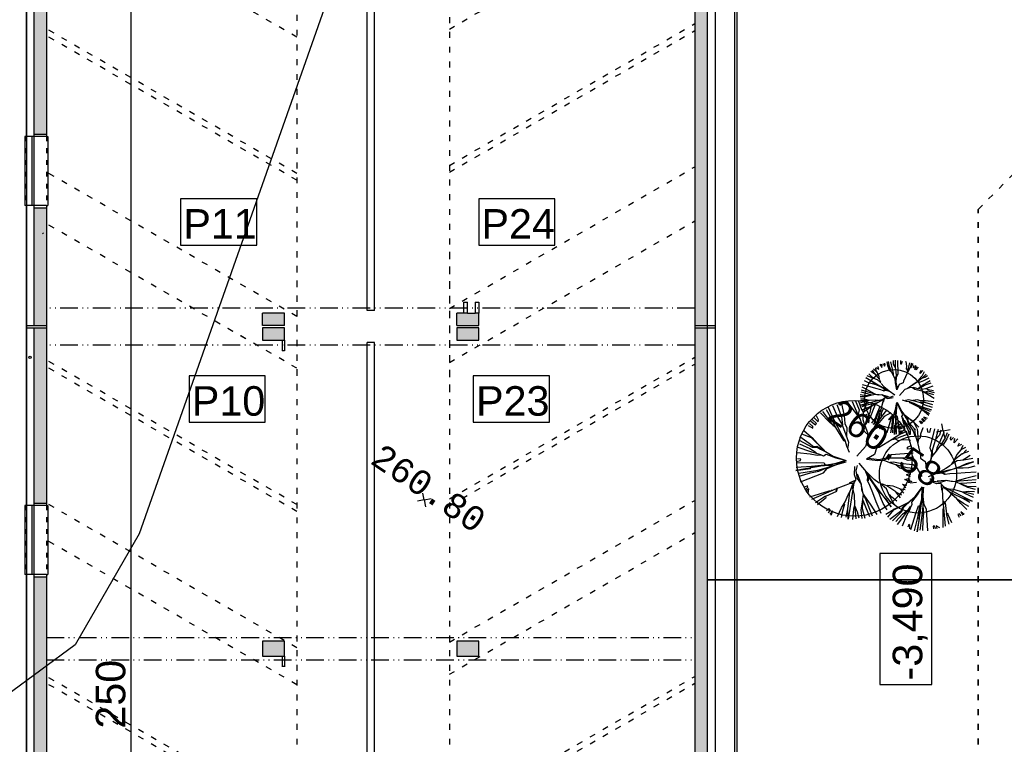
# Model space of a CAD drawing. Extents: x 4743276 to 9726129, y -4307434 to -1665362.
# Tile 77 of 121: x 4821349 to 4841362, y -1809586 to -1794856. Entities that reach past the tile are written whole.
import ezdxf
from ezdxf.enums import TextEntityAlignment as Align

# ---------------------------------------------------------------- set-up
doc = ezdxf.new("R2010")
doc.units = 0
doc.header["$MEASUREMENT"] = 0
doc.linetypes.add('ACAD_ISO03W100', pattern=[30, 12, -18])
doc.linetypes.add('ACAD_ISO12W100', pattern=[22, 12, -3, 0.5, -3, 0.5, -3])
doc.layers.get('0').update_dxf_attribs({"linetype": 'CONTINUOUS'})
doc.layers.get('Defpoints').update_dxf_attribs({"color": 61, "linetype": 'CONTINUOUS'})
for name, color, linetype in [('-_48_-', 76, 'CONTINUOUS'), ('body', 7, 'CONTINUOUS'), ('HATCH', 7, 'CONTINUOUS'), ('KÓTY', 4, 'CONTINUOUS'), ('MÚRY', 1, 'CONTINUOUS'), ('POZEMOK', 8, 'CONTINUOUS'), ('siete', 6, 'CONTINUOUS'), ('TENKÁ', 7, 'CONTINUOUS'), ('tzb', 55, 'CONTINUOUS'), ('Výšky', 64, 'CONTINUOUS'), ('ZARIADENIE1', 145, 'CONTINUOUS'), ('ZARIADOVACIE', 144, 'CONTINUOUS'), ('šrafy-múry', 8, 'CONTINUOUS')]:
    doc.layers.add(name, color=color, linetype=linetype)
doc.styles.add('ARIAL', font='arial.ttf')
doc.styles.add('MONOTXT', font='MONOTXT', dxfattribs={"height": 0.2})
doc.styles.add('Style-Arial', font='arial.ttf')
doc.dimstyles.new('STANDARD 200', dxfattribs={"dimtxt": 600, "dimasz": 700, "dimexe": 10, "dimexo": 200, "dimgap": 100, "dimtad": 1, "dimdsep": 46, "dimlunit": 6, "dimtxsty": 'Style-Arial', "dimblk": 'ARCHTICK', "dimblk1": 'OBLIQUE', "dimblk2": 'ARCHTICK', "dimcen": 2.5, "dimse1": 1, "dimse2": 1, "dimadec": 0, "dimazin": 0, "dimtfac": 1, "dimtmove": 1, "dimatfit": 3, "dimldrblk": 'OBLIQUE', "dimfxl": 1, "dimtolj": 1, "dimtzin": 0, "dimarcsym": 0})

# ---------------------------------------------------------------- blocks, each defined once
blk = doc.blocks.new('St6h')
at = {"linetype": 'Continuous'}
for p, q in [((-526, 834), (-430, 666)), ((-489, 871), (-405, 684)), ((-420, 902), (-334, 709)), ((-347, 921), (-267, 711)), ((-273, 954), (-221, 732)), ((-180, 975), (20, 710)), ((-83, 971), (38, 684)), ((-32, 994), (36, 827)), ((23, 977), (73, 836)), ((73, 836), (101, 787)), ((156, 969), (103, 768)), ((244, 926), (213, 783)), ((302, 918), (258, 803)), ((384, 886), (324, 730)), ((444, 859), (410, 783)), ((-730, 695), (-658, 625)), ((-653, 661), (-690, 727)), ((-623, 777), (-466, 622)), ((-586, 800), (-468, 642)), ((-405, 684), (-333, 539)), ((-334, 709), (-258, 586)), ((-267, 711), (-247, 577)), ((-221, 732), (-208, 595)), ((36, 827), (16, 749)), ((16, 749), (41, 693)), ((20, 710), (39, 698)), ((39, 698), (113, 472)), ((103, 768), (96, 662)), ((230, 729), (134, 577)), ((213, 783), (157, 662)), ((258, 803), (230, 729)), ((324, 730), (296, 643)), ((413, 715), (347, 618)), ((460, 716), (370, 615)), ((410, 783), (399, 716)), ((495, 821), (413, 715)), ((569, 778), (460, 716)), ((609, 749), (531, 666)), ((531, 666), (562, 673)), ((562, 673), (621, 706)), ((-828, 563), (-752, 515)), ((-753, 548), (-809, 598)), ((-785, 636), (-704, 577)), ((-687, 598), (-765, 666)), ((-752, 515), (-753, 548)), ((-704, 577), (-687, 598)), ((-658, 625), (-653, 661)), ((-468, 642), (-399, 550)), ((-466, 622), (-369, 529)), ((-430, 666), (-369, 529)), ((-369, 529), (-231, 311)), ((-333, 539), (-263, 413)), ((-258, 586), (-213, 469)), ((-208, 595), (-175, 521)), ((-175, 521), (-178, 390)), ((96, 662), (125, 566)), ((125, 566), (173, 444)), ((157, 662), (128, 561)), ((128, 561), (173, 444)), ((302, 536), (193, 338)), ((303, 564), (221, 398)), ((296, 643), (303, 564)), ((347, 618), (302, 536)), ((370, 615), (309, 567)), ((704, 628), (646, 561)), ((646, 561), (659, 532)), ((659, 532), (734, 593)), ((760, 564), (700, 530)), ((700, 530), (707, 500)), ((707, 500), (767, 519)), ((935, 500), (974, 389)), ((972, 510), (984, 401)), ((1017, 509), (1025, 378)), ((1114, 525), (1071, 416)), ((1120, 520), (1114, 525)), ((1199, 452), (1193, 512)), ((1242, 517), (1227, 444)), ((1309, 507), (1233, 185)), ((-969, 377), (-815, 261)), ((-942, 423), (-778, 360)), ((-906, 480), (-772, 363)), ((-778, 360), (-556, 139)), ((-772, 363), (-756, 356)), ((-764, 359), (-583, 154)), ((-263, 413), (-214, 319)), ((-213, 469), (-149, 280)), ((-178, 390), (-181, 368)), ((113, 472), (164, 420)), ((180, 338), (143, 206)), ((221, 398), (163, 283)), ((173, 444), (180, 338)), ((720, 410), (600, 329)), ((687, 347), (631, 336)), ((710, 358), (687, 347)), ((810, 498), (704, 416)), ((848, 413), (710, 358)), ((834, 461), (720, 410)), ((865, 383), (834, 462)), ((866, 476), (878, 417)), ((878, 417), (906, 415)), ((906, 415), (905, 470)), ((984, 401), (1019, 278)), ((1027, 356), (1022, 306)), ((1025, 378), (1027, 356)), ((1066, 355), (1032, 318)), ((1071, 416), (1066, 355)), ((1227, 444), (1199, 452)), ((1370, 498), (1328, 328)), ((1392, 401), (1328, 328)), ((1415, 486), (1392, 401)), ((1470, 442), (1394, 274)), ((1490, 356), (1415, 238)), ((1520, 337), (1463, 249)), ((1525, 437), (1490, 356)), ((1555, 418), (1520, 337)), ((1580, 344), (1592, 378)), ((1589, 312), (1580, 344)), ((1633, 360), (1589, 312)), ((1707, 335), (1643, 268)), ((1648, 323), (1662, 341)), ((-1021, 203), (-771, 117)), ((-983, 316), (-760, 197)), ((-975, 251), (-803, 172)), ((-815, 261), (-737, 208)), ((-803, 172), (-710, 117)), ((-760, 197), (-676, 194)), ((-737, 208), (-684, 211)), ((-684, 211), (-404, 43)), ((-676, 194), (-622, 164)), ((-231, 311), (-204, 296)), ((-214, 319), (-201, 305)), ((-204, 296), (-182, 217)), ((-182, 217), (-134, 110)), ((-149, 280), (-156, 188)), ((143, 206), (-3, 45)), ((326, 179), (293, 69)), ((374, 193), (326, 179)), ((594, 326), (374, 193)), ((647, 330), (591, 318)), ((699, 305), (647, 330)), ((766, 322), (699, 305)), ((900, 313), (766, 322)), ((850, 196), (913, 223)), ((852, 162), (850, 196)), ((936, 172), (852, 162)), ((897, 305), (900, 313)), ((1020, 273), (1071, 52)), ((1032, 318), (1026, 268)), ((1233, 185), (1265, 95)), ((1299, 237), (1271, 140)), ((1328, 328), (1299, 237)), ((1396, 208), (1338, 131)), ((1349, 187), (1341, 153)), ((1394, 274), (1349, 187)), ((1463, 249), (1396, 208)), ((1415, 238), (1401, 214)), ((1643, 268), (1648, 323)), ((1704, 214), (1736, 267)), ((1767, 243), (1704, 214)), ((1833, 189), (1754, 153)), ((1791, 223), (1764, 160)), ((-1017, 103), (-798, 85)), ((-798, 85), (-679, 63)), ((-771, 117), (-615, 72)), ((-710, 117), (-675, 85)), ((-679, 63), (-618, 64)), ((-622, 164), (-543, 124)), ((-618, 64), (-571, 50)), ((-571, 50), (-528, 76)), ((-543, 124), (-450, 70)), ((-528, 76), (-364, 13)), ((-404, 43), (-187, -30)), ((-364, 13), (-195, -27)), ((293, 69), (156, -6)), ((373, -18), (193, 3)), ((491, 7), (373, -18)), ((539, 8), (434, -32)), ((574, 65), (488, -1)), ((653, 12), (539, 8)), ((949, 97), (574, 65)), ((762, 12), (653, 12)), ((960, 26), (762, 12)), ((863, -31), (762, 12)), ((1071, 52), (1070, 8)), ((1070, 8), (1153, -49)), ((1259, 100), (1248, -6)), ((1250, -28), (1278, 74)), ((1338, 131), (1265, 40)), ((1271, 140), (1276, 41)), ((1341, 153), (1337, 136)), ((1778, 84), (1651, -18)), ((1686, 69), (1651, -12)), ((1754, 153), (1686, 69)), ((1884, 123), (1778, 84)), ((1853, 153), (1784, 79)), ((1836, 2), (1789, -20)), ((1957, 4), (1806, -23)), ((1913, 55), (1836, 2)), ((-185, -50), (-1039, -200)), ((-1039, -200), (-789, -163)), ((-1036, -69), (-690, -64)), ((-1036, -144), (-771, -128)), ((-1032, -47), (-959, -28)), ((-955, -6), (-1011, -3)), ((-959, -28), (-955, -6)), ((-789, -163), (-782, -133)), ((-782, -133), (-553, -112)), ((-771, -128), (-558, -101)), ((-690, -64), (-559, -67)), ((-668, -191), (-527, -155)), ((-652, -211), (-532, -158)), ((-559, -67), (-542, -107)), ((-558, -101), (-413, -90)), ((-553, -112), (-425, -109)), ((-532, -158), (-422, -115)), ((-527, -155), (-408, -116)), ((-508, -167), (-417, -126)), ((-417, -126), (-216, -43)), ((-413, -90), (-207, -32)), ((-408, -116), (-185, -50)), ((-44, -273), (-41, -129)), ((-19, -207), (7, -114)), ((158, -224), (31, -76)), ((156, -6), (350, -28)), ((350, -28), (470, -22)), ((552, -68), (429, -20)), ((656, -102), (552, -68)), ((577, -63), (558, -65)), ((617, -59), (577, -63)), ((727, -78), (617, -59)), ((724, -161), (656, -102)), ((695, -113), (665, -106)), ((849, -153), (695, -113)), ((839, -191), (724, -161)), ((935, -101), (727, -78)), ((949, -163), (849, -153)), ((963, -27), (863, -31)), ((998, -137), (935, -96)), ((939, -99), (935, -96)), ((998, -137), (1093, -303)), ((1153, -49), (1179, -184)), ((1179, -184), (1250, -28)), ((1248, -6), (1181, -151)), ((1502, -166), (1361, -242)), ((1449, -232), (1969, -55)), ((1579, -113), (1502, -166)), ((1700, -161), (1587, -190)), ((1692, -35), (1589, -102)), ((1651, -18), (1603, -78)), ((1846, -85), (1689, -162)), ((1806, -23), (1692, -35)), ((1793, -157), (1700, -161)), ((1886, -152), (1793, -157)), ((1969, -55), (1846, -85)), ((1993, -124), (1886, -152)), ((-990, -246), (-668, -191)), ((-981, -297), (-789, -238)), ((-960, -390), (-572, -237)), ((-789, -238), (-652, -211)), ((-572, -237), (-508, -167)), ((-17, -349), (-44, -273)), ((3, -334), (-19, -207)), ((64, -409), (6, -264)), ((183, -308), (144, -223)), ((289, -349), (158, -224)), ((294, -435), (163, -235)), ((163, -235), (191, -297)), ((174, -366), (183, -308)), ((191, -297), (185, -375)), ((199, -314), (573, -815)), ((293, -449), (199, -314)), ((836, -275), (867, -254)), ((904, -306), (836, -275)), ((939, -201), (839, -191)), ((867, -254), (909, -255)), ((1361, -242), (1203, -308)), ((1439, -244), (1357, -253)), ((1576, -186), (1372, -240)), ((1372, -240), (1432, -234)), ((1432, -234), (1495, -260)), ((1485, -267), (1439, -244)), ((1587, -190), (1449, -232)), ((1567, -258), (1485, -267)), ((1687, -251), (1567, -258)), ((1829, -241), (1687, -251)), ((2015, -227), (1829, -241)), ((2016, -287), (1834, -334)), ((-841, -459), (-892, -482)), ((-874, -522), (-836, -484)), ((-836, -484), (-841, -459)), ((-341, -494), (-363, -552)), ((-350, -505), (-112, -412)), ((-59, -409), (-152, -1024)), ((-128, -406), (-43, -368)), ((-126, -562), (-59, -409)), ((-124, -568), (-83, -461)), ((-112, -412), (-64, -412)), ((-48, -616), (-86, -455)), ((-83, -461), (-17, -349)), ((74, -431), (3, -334)), ((82, -496), (64, -409)), ((81, -524), (74, -431)), ((103, -603), (82, -496)), ((213, -451), (174, -366)), ((263, -579), (213, -451)), ((373, -413), (289, -349)), ((364, -561), (293, -449)), ((497, -508), (389, -420)), ((502, -458), (420, -427)), ((656, -559), (502, -458)), ((607, -465), (508, -455)), ((723, -509), (607, -465)), ((824, -492), (770, -433)), ((770, -433), (839, -450)), ((807, -349), (869, -335)), ((903, -395), (807, -349)), ((900, -406), (865, -405)), ((869, -335), (894, -344)), ((931, -392), (879, -371)), ((900, -406), (1003, -395)), ((985, -639), (1106, -478)), ((1123, -482), (1016, -1237)), ((1021, -614), (1101, -484)), ((1095, -683), (1102, -495)), ((1117, -686), (1123, -482)), ((1300, -386), (1228, -338)), ((1348, -425), (1228, -382)), ((1411, -401), (1300, -386)), ((1419, -422), (1348, -425)), ((1491, -371), (1354, -380)), ((1513, -368), (1411, -401)), ((1494, -508), (1419, -422)), ((1436, -531), (1428, -449)), ((1446, -519), (1458, -479)), ((1458, -473), (1947, -719)), ((1567, -572), (1458, -473)), ((1569, -379), (1491, -371)), ((1592, -387), (1513, -368)), ((1664, -391), (1569, -379)), ((1669, -390), (1592, -387)), ((1695, -377), (1663, -386)), ((1734, -378), (1664, -391)), ((1767, -435), (1669, -390)), ((1834, -334), (1695, -377)), ((2018, -359), (1734, -378)), ((1859, -414), (1749, -420)), ((1865, -468), (1767, -429)), ((1872, -490), (1767, -435)), ((2012, -403), (1859, -414)), ((2014, -474), (1865, -468)), ((2002, -520), (1872, -490)), ((-818, -510), (-864, -544)), ((-830, -590), (-818, -510)), ((-804, -647), (-477, -542)), ((-767, -685), (-441, -546)), ((-708, -741), (-539, -631)), ((-671, -778), (-543, -667)), ((-543, -667), (-526, -659)), ((-531, -634), (-343, -550)), ((-526, -659), (-531, -634)), ((-477, -542), (-423, -538)), ((-423, -538), (-443, -540)), ((-441, -546), (-350, -505)), ((-343, -550), (-336, -506)), ((-201, -732), (-151, -614)), ((-161, -850), (-129, -618)), ((-151, -614), (-124, -568)), ((-129, -618), (-126, -562)), ((-41, -783), (-48, -616)), ((106, -608), (81, -524)), ((92, -730), (106, -608)), ((142, -674), (103, -603)), ((129, -632), (109, -600)), ((224, -767), (129, -632)), ((323, -729), (263, -579)), ((497, -692), (359, -549)), ((401, -660), (364, -561)), ((439, -759), (401, -660)), ((550, -627), (497, -508)), ((588, -651), (549, -608)), ((633, -781), (550, -627)), ((672, -716), (588, -651)), ((757, -617), (653, -568)), ((736, -660), (656, -559)), ((789, -582), (723, -509)), ((811, -525), (733, -518)), ((769, -828), (985, -639)), ((924, -734), (1021, -614)), ((1124, -696), (1109, -505)), ((1459, -743), (1446, -519)), ((1634, -521), (1489, -509)), ((1573, -571), (1494, -508)), ((1613, -589), (1567, -572)), ((1604, -607), (1573, -571)), ((1689, -680), (1604, -607)), ((1799, -679), (1613, -589)), ((1775, -561), (1634, -521)), ((1834, -593), (1775, -561)), ((1890, -554), (1787, -565)), ((1978, -605), (1815, -567)), ((1973, -655), (1834, -593)), ((1985, -560), (1890, -554)), ((-336, -977), (-266, -829)), ((-266, -829), (-201, -732)), ((-243, -880), (-207, -762)), ((-152, -1024), (-157, -828)), ((-56, -857), (-41, -783)), ((7, -905), (-42, -797)), ((-18, -1018), (-35, -828)), ((69, -863), (92, -730)), ((90, -847), (98, -728)), ((146, -822), (101, -705)), ((262, -974), (142, -674)), ((212, -983), (146, -822)), ((339, -947), (224, -767)), ((404, -925), (323, -729)), ((507, -865), (439, -759)), ((573, -815), (497, -692)), ((619, -866), (864, -741)), ((623, -855), (844, -760)), ((757, -873), (769, -828)), ((759, -895), (785, -826)), ((785, -826), (825, -789)), ((823, -927), (904, -808)), ((825, -789), (880, -734)), ((880, -734), (950, -671)), ((894, -864), (910, -813)), ((910, -813), (934, -777)), ((934, -777), (924, -734)), ((998, -908), (1036, -800)), ((1029, -993), (1064, -807)), ((1030, -1004), (1075, -806)), ((1036, -800), (1074, -796)), ((1064, -807), (1095, -683)), ((1075, -806), (1107, -698)), ((1109, -924), (1118, -796)), ((1118, -801), (1113, -698)), ((1118, -796), (1117, -686)), ((1131, -916), (1118, -801)), ((1133, -783), (1124, -696)), ((1174, -856), (1133, -783)), ((1452, -733), (1495, -767)), ((1455, -859), (1467, -814)), ((1468, -830), (1459, -743)), ((1498, -750), (1463, -732)), ((1467, -814), (1463, -831)), ((1496, -1141), (1468, -830)), ((1518, -930), (1498, -750)), ((1753, -761), (1689, -680)), ((1802, -756), (1713, -694)), ((1857, -860), (1753, -761)), ((1947, -719), (1782, -670)), ((1910, -739), (1799, -679)), ((1890, -807), (1802, -756)), ((-478, -842), (-522, -882)), ((-487, -914), (-460, -868)), ((-460, -868), (-478, -842)), ((-413, -881), (-463, -938)), ((-441, -955), (-413, -881)), ((-268, -993), (-243, -880)), ((-187, -991), (-161, -850)), ((-74, -1029), (-56, -857)), ((33, -1009), (7, -905)), ((83, -1014), (69, -863)), ((136, -1011), (90, -847)), ((484, -941), (618, -861)), ((521, -987), (619, -866)), ((553, -1022), (691, -924)), ((600, -1050), (759, -895)), ((618, -861), (628, -849)), ((656, -1061), (770, -938)), ((684, -1112), (823, -927)), ((691, -924), (757, -873)), ((769, -1136), (843, -958)), ((770, -938), (840, -876)), ((840, -876), (876, -855)), ((843, -958), (894, -864)), ((908, -1199), (998, -908)), ((970, -1219), (1029, -993)), ((1068, -1209), (1109, -924)), ((1116, -1039), (1131, -916)), ((1197, -1223), (1174, -856)), ((1454, -1162), (1455, -859)), ((1559, -1107), (1513, -936)), ((1540, -933), (1518, -930)), ((1542, -949), (1540, -933)), ((1601, -1086), (1542, -949)), ((1733, -934), (1706, -942)), ((1706, -942), (1728, -990)), ((1764, -969), (1733, -934)), ((1757, -899), (1790, -955)), ((1811, -942), (1757, -899)), ((876, -1114), (859, -1160)), ((894, -1123), (876, -1114)), ((890, -1190), (894, -1123)), ((1016, -1237), (1053, -1018)), ((1053, -1018), (1030, -1004)), ((1113, -1215), (1116, -1039)), ((1287, -1142), (1292, -1190)), ((1309, -1145), (1287, -1142)), ((1330, -1186), (1309, -1145)), ((1400, -1168), (1336, -1136)), ((1336, -1136), (1352, -1184))]:
    blk.add_line(p, q, dxfattribs=at)
blk = doc.blocks.new('St6d')
at = {"linetype": 'Continuous'}
for p, q in [((-729, 1019), (-711, 923)), ((-690, 1039), (-611, 981)), ((-611, 981), (-641, 1064)), ((-580, 1150), (-510, 1038)), ((-501, 1117), (-516, 1146)), ((-510, 1038), (-501, 1117)), ((-469, 1164), (-422, 1083)), ((-422, 1083), (-400, 1125)), ((-400, 1125), (-408, 1176)), ((-345, 1221), (-319, 1099)), ((-319, 1099), (-266, 959)), ((-298, 1239), (-272, 1116)), ((-272, 1116), (-202, 929)), ((-219, 1230), (-163, 974)), ((-131, 1275), (-123, 1149)), ((-123, 1149), (-55, 1029)), ((-65, 1277), (-55, 1029)), ((-55, 1029), (-42, 894)), ((24, 1273), (35, 803)), ((120, 1266), (118, 1161)), ((118, 1161), (160, 1163)), ((160, 1163), (187, 1245)), ((290, 1236), (300, 1241)), ((300, 1241), (328, 1076)), ((328, 1076), (316, 990)), ((444, 1030), (359, 870)), ((380, 1010), (371, 981)), ((431, 1190), (380, 1010)), ((492, 1178), (444, 1030)), ((542, 1154), (454, 1011)), ((557, 1026), (574, 1103)), ((597, 1022), (557, 1026)), ((631, 1101), (597, 1022)), ((605, 970), (670, 1072)), ((717, 1040), (641, 958)), ((-387, 286), (-1059, 684)), ((-1059, 684), (-896, 607)), ((-1025, 763), (-823, 681)), ((-949, 820), (-857, 725)), ((-888, 907), (-752, 822)), ((-857, 725), (-798, 682)), ((-837, 940), (-762, 817)), ((-823, 681), (-667, 631)), ((-798, 984), (-699, 911)), ((-752, 822), (-606, 644)), ((-699, 911), (-629, 774)), ((-629, 774), (-603, 651)), ((-266, 959), (-184, 883)), ((-202, 929), (-190, 893)), ((-184, 883), (-127, 758)), ((-163, 974), (-125, 839)), ((-127, 758), (-52, 611)), ((-125, 839), (-125, 790)), ((-125, 790), (-125, 766)), ((-31, 751), (-67, 616)), ((-42, 894), (-31, 751)), ((-26, 692), (-42, 542)), ((35, 803), (-35, 687)), ((357, 863), (221, 571)), ((316, 990), (354, 929)), ((354, 929), (347, 858)), ((371, 981), (364, 910)), ((641, 958), (605, 970)), ((859, 748), (745, 622)), ((865, 689), (752, 595)), ((880, 938), (788, 829)), ((788, 829), (792, 868)), ((792, 868), (826, 947)), ((922, 891), (859, 748)), ((985, 806), (865, 689)), ((948, 695), (867, 672)), ((1081, 676), (895, 581)), ((1039, 747), (948, 695)), ((-1192, 376), (-952, 257)), ((-1173, 460), (-919, 386)), ((-1112, 595), (-971, 525)), ((-971, 525), (-843, 492)), ((-919, 386), (-724, 331)), ((-896, 607), (-700, 454)), ((-843, 492), (-715, 458)), ((-715, 458), (-567, 386)), ((-667, 631), (-543, 509)), ((-606, 644), (-556, 546)), ((-567, 386), (-387, 286)), ((-550, 388), (-283, 252)), ((-533, 489), (-442, 394)), ((-442, 394), (-268, 248)), ((-51, 513), (-60, 663)), ((2, 274), (-51, 513)), ((-42, 542), (9, 321)), ((77, 454), (2, 274)), ((210, 510), (77, 454)), ((221, 571), (210, 510)), ((427, 349), (268, 286)), ((496, 409), (361, 321)), ((657, 528), (424, 366)), ((560, 355), (427, 349)), ((691, 533), (496, 409)), ((602, 284), (531, 340)), ((710, 314), (560, 355)), ((718, 312), (560, 355)), ((752, 595), (657, 528)), ((790, 534), (691, 533)), ((745, 622), (694, 540)), ((833, 364), (710, 314)), ((906, 463), (730, 324)), ((895, 581), (790, 534)), ((975, 449), (833, 364)), ((994, 508), (906, 463)), ((1214, 404), (971, 311)), ((1149, 507), (975, 449)), ((1131, 578), (994, 508)), ((-1244, 115), (-1034, 80)), ((-1241, 48), (-1052, 53)), ((-1220, 213), (-1010, 154)), ((-1216, 277), (-826, 167)), ((-1052, 53), (-889, 98)), ((-1034, 80), (-887, 105)), ((-1010, 154), (-860, 113)), ((-952, 257), (-772, 158)), ((-889, 98), (-740, 131)), ((-826, 167), (-732, 129)), ((-772, 158), (-730, 136)), ((-740, 131), (-631, 112)), ((-732, 129), (-597, 117)), ((-724, 331), (-559, 285)), ((-631, 112), (-516, 116)), ((-597, 117), (-486, 106)), ((-559, 285), (-448, 249)), ((-531, -84), (-402, 13)), ((-516, 116), (-385, 40)), ((-486, 106), (-299, 53)), ((-364, 279), (-460, 261)), ((-448, 249), (-377, 266)), ((-402, 13), (-303, -11)), ((-385, 40), (-225, 29)), ((-377, 266), (-266, 231)), ((-283, 252), (-364, 279)), ((-303, -11), (-124, 13)), ((-268, 248), (-68, 109)), ((-225, 29), (-112, 74)), ((268, 286), (87, 83)), ((893, 222), (602, 284)), ((841, 288), (718, 312)), ((971, 311), (841, 288)), ((1248, 107), (876, 219)), ((960, 201), (886, 224)), ((910, 200), (893, 222)), ((1266, -14), (910, 200)), ((1053, 236), (960, 201)), ((1060, 283), (996, 312)), ((1270, 174), (1053, 236)), ((1242, 239), (1060, 283)), ((-1239, -148), (-1028, -102)), ((-1232, -77), (-994, -73)), ((-1228, -13), (-1095, -32)), ((-470, -47), (-1221, -244)), ((-1221, -244), (-978, -225)), ((-1177, -283), (-1005, -233)), ((-1095, -32), (-955, -78)), ((-1031, -339), (-889, -278)), ((-1028, -102), (-937, -75)), ((-1005, -233), (-720, -162)), ((-965, -360), (-852, -266)), ((-937, -75), (-728, -61)), ((-852, -266), (-713, -188)), ((-728, -61), (-524, -87)), ((-720, -162), (-651, -151)), ((-713, -188), (-659, -149)), ((-659, -149), (-531, -84)), ((-651, -151), (-470, -47)), ((-551, -421), (-467, -113)), ((-467, -113), (-473, -54)), ((-457, -133), (-421, -21)), ((-7, -156), (-80, -1237)), ((-71, -454), (6, -193)), ((-59, -442), (-7, -156)), ((-27, -444), (18, -181)), ((138, -416), (18, -156)), ((96, -369), (23, -166)), ((325, -117), (184, -71)), ((398, -67), (285, -87)), ((426, -133), (325, -117)), ((642, -122), (398, -67)), ((448, -165), (426, -133)), ((455, -143), (436, -128)), ((737, -308), (448, -165)), ((579, -191), (455, -143)), ((539, -88), (512, -96)), ((701, -67), (539, -88)), ((744, -261), (579, -191)), ((793, -162), (642, -122)), ((797, -98), (701, -67)), ((866, -415), (737, -308)), ((915, -366), (737, -308)), ((934, -331), (744, -261)), ((950, -156), (780, -150)), ((956, -240), (793, -162)), ((969, -97), (797, -98)), ((1178, -410), (934, -331)), ((1221, -228), (950, -156)), ((1207, -322), (956, -240)), ((1252, -132), (969, -97)), ((-1169, -384), (-1031, -339)), ((-1138, -467), (-965, -360)), ((-1098, -595), (-1010, -550)), ((-1010, -550), (-1073, -619)), ((-1041, -646), (-987, -606)), ((-953, -626), (-997, -685)), ((-987, -606), (-953, -626)), ((-726, -683), (-719, -661)), ((-719, -963), (-589, -539)), ((-719, -661), (-687, -663)), ((-687, -663), (-607, -419)), ((-667, -1005), (-579, -584)), ((-607, -419), (-554, -404)), ((-539, -409), (-607, -444)), ((-589, -539), (-551, -421)), ((-579, -584), (-582, -517)), ((-582, -517), (-582, -542)), ((-326, -1165), (-188, -662)), ((-188, -662), (-110, -573)), ((-145, -757), (-95, -602)), ((-118, -774), (-92, -595)), ((-110, -573), (-71, -454)), ((-95, -602), (-56, -459)), ((-92, -595), (-59, -442)), ((-35, -621), (-49, -462)), ((-31, -909), (-35, -621)), ((21, -624), (-31, -606)), ((-21, -626), (-27, -444)), ((-26, -894), (-21, -626)), ((42, -786), (21, -624)), ((196, -566), (96, -369)), ((384, -741), (138, -416)), ((169, -622), (196, -566)), ((192, -678), (169, -622)), ((257, -577), (177, -470)), ((317, -670), (257, -577)), ((581, -838), (277, -592)), ((579, -821), (299, -624)), ((890, -415), (767, -342)), ((1079, -591), (866, -415)), ((1103, -541), (890, -415)), ((895, -654), (939, -643)), ((991, -734), (895, -654)), ((1137, -462), (915, -366)), ((939, -643), (1025, -680)), ((-848, -856), (-726, -683)), ((-796, -898), (-682, -673)), ((-208, -1179), (-161, -932)), ((-161, -932), (-145, -757)), ((-144, -1183), (-118, -774)), ((-80, -1237), (-68, -922)), ((-68, -922), (-31, -909)), ((-11, -1226), (-26, -894)), ((82, -1216), (42, -786)), ((199, -755), (192, -678)), ((242, -900), (199, -755)), ((279, -862), (201, -674)), ((271, -786), (226, -747)), ((294, -1170), (242, -900)), ((351, -894), (271, -786)), ((419, -1161), (279, -862)), ((362, -734), (317, -670)), ((473, -1097), (351, -894)), ((377, -837), (362, -734)), ((554, -1099), (377, -837)), ((387, -808), (384, -741)), ((464, -898), (387, -808)), ((627, -1074), (464, -898)), ((584, -831), (574, -811)), ((681, -1034), (581, -838)), ((747, -982), (584, -831)), ((770, -785), (812, -782)), ((840, -873), (770, -785)), ((812, -782), (881, -846)), ((841, -718), (866, -693)), ((925, -811), (841, -718)), ((866, -693), (960, -781)), ((-593, -1029), (-495, -1004)), ((-495, -1004), (-531, -1065)), ((-502, -1075), (-460, -1023)), ((-460, -1023), (-428, -1025)), ((-428, -1025), (-450, -1092)), ((109, -1208), (123, -1114)), ((123, -1114), (150, -1107)), ((150, -1107), (161, -1176))]:
    blk.add_line(p, q, dxfattribs=at)
blk = doc.blocks.new('_ArchTick')
at = {"color": 0, "linetype": 'ByBlock', "const_width": 0.15}
blk.add_lwpolyline([(-0.5, -0.5), (0.5, 0.5)], dxfattribs=at)
blk = doc.blocks.new('*D41311')
at = {"layer": 'Defpoints', "color": 0}
for p in [(4822144, -1774681), (4822144, -1833931), (4823610, -1833931)]:
    blk.add_point(p, dxfattribs=at)
at = {"layer": 'ZARIADOVACIE', "color": 0, "lineweight": -2}
blk.add_line((4823610, -1774681), (4823610, -1833931), dxfattribs=at)
at = {"layer": 'ZARIADOVACIE', "color": 0, "linetype": 'ByBlock', "lineweight": -2, "xscale": 700, "yscale": 700, "zscale": 700}
for p, rotation in [((4823610, -1774681), 90), ((4823610, -1833931), 270)]:
    blk.add_blockref('_ArchTick', p, dxfattribs=dict(at, rotation=rotation))
at = {"layer": 'ZARIADOVACIE', "color": 0, "insert": (4823200, -1809410), "char_height": 600, "attachment_point": 5, "rotation": 90, "style": 'Style-Arial'}
blk.add_mtext('\\A1;59ﾠ250', dxfattribs=at)
blk = doc.blocks.new('_OBLIQUE')
at = {"color": 0, "linetype": 'ByBlock'}
blk.add_line((-0.5, -0.5), (0.5, 0.5), dxfattribs=at)
blk = doc.blocks.new('*D41314')
at = {"layer": 'Defpoints', "color": 0}
for p in [(4835324, -1805801), (4868314, -1805801), (4835324, -1811458)]:
    blk.add_point(p, dxfattribs=at)
at = {"layer": 'ZARIADOVACIE', "color": 0, "lineweight": -2}
blk.add_line((4868314, -1811458), (4835324, -1811458), dxfattribs=at)
at = {"layer": 'ZARIADOVACIE', "color": 0, "linetype": 'ByBlock', "lineweight": -2, "xscale": 700, "yscale": 700, "zscale": 700, "rotation": 180}
blk.add_blockref('_ArchTick', (4835324, -1811458), dxfattribs=at)
at = {"layer": 'ZARIADOVACIE', "color": 0, "linetype": 'ByBlock', "lineweight": -2, "xscale": 700, "yscale": 700, "zscale": 700}
blk.add_blockref('_ArchTick', (4868314, -1811458), dxfattribs=at)
at = {"layer": 'ZARIADOVACIE', "color": 0, "insert": (4851819, -1811052), "char_height": 600, "attachment_point": 5, "style": 'Style-Arial'}
blk.add_mtext('\\A1;32ﾠ990', dxfattribs=at)
blk = doc.blocks.new('po')
at = {"layer": 'HATCH'}
h = blk.add_hatch(color=256, dxfattribs=at)
h.dxf.hatch_style = 1
h.paths.add_polyline_path([(4824470, -1535776), (4824470, -1535771), (4824515, -1535771), (4824515, -1535726), (4824520, -1535726), (4824520, -1535776)])
h = blk.add_hatch(color=256, dxfattribs=at)
h.dxf.hatch_style = 1
h.paths.add_polyline_path([(4824470, -1542196), (4824470, -1542191), (4824515, -1542191), (4824515, -1542146), (4824520, -1542146), (4824520, -1542196)])
at = {"layer": 'šrafy-múry'}
h = blk.add_hatch(color=256, dxfattribs=at)
h.dxf.hatch_style = 1
h.paths.add_polyline_path([(4819430, -1525366), (4819430, -1531366), (4819680, -1531366), (4819680, -1525366)])
h = blk.add_hatch(color=256, dxfattribs=at)
h.dxf.hatch_style = 1
h.paths.add_polyline_path([(4833110, -1527386), (4832860, -1527386), (4832860, -1530986), (4833110, -1530986)])
h = blk.add_hatch(color=256, dxfattribs=at)
h.dxf.hatch_style = 1
h.paths.add_polyline_path([(4833110, -1532386), (4833110, -1530986), (4832860, -1530986), (4832860, -1532386)])
h = blk.add_hatch(color=256, dxfattribs=at)
h.dxf.hatch_style = 1
h.paths.add_polyline_path([(4833110, -1535256), (4833110, -1532386), (4832860, -1532386), (4832860, -1535256)])
h = blk.add_hatch(color=256, dxfattribs=at)
h.dxf.hatch_style = 1
h.paths.add_polyline_path([(4819430, -1535256), (4819680, -1535256), (4819680, -1532866), (4819430, -1532866)])
h = blk.add_hatch(color=256, dxfattribs=at)
h.dxf.hatch_style = 1
h.paths.add_polyline_path([(4824070, -1535006), (4824070, -1535256), (4824520, -1535256), (4824520, -1535006)])
h = blk.add_hatch(color=256, dxfattribs=at)
h.dxf.hatch_style = 1
h.paths.add_polyline_path([(4828100, -1535006), (4828020, -1535006), (4828020, -1535256), (4828470, -1535256), (4828470, -1535006), (4828320, -1535006), (4828240, -1535006)])
h = blk.add_hatch(color=256, dxfattribs=at)
h.dxf.hatch_style = 1
h.paths.add_polyline_path([(4819430, -1535306), (4819430, -1538866), (4819680, -1538866), (4819680, -1535306)])
h = blk.add_hatch(color=256, dxfattribs=at)
h.dxf.hatch_style = 1
h.paths.add_polyline_path([(4824070, -1535556), (4824150, -1535556), (4824440, -1535556), (4824520, -1535556), (4824520, -1535306), (4824070, -1535306)])
h = blk.add_hatch(color=256, dxfattribs=at)
h.dxf.hatch_style = 1
h.paths.add_polyline_path([(4828020, -1535556), (4828100, -1535556), (4828390, -1535556), (4828470, -1535556), (4828470, -1535306), (4828020, -1535306)])
h = blk.add_hatch(color=256, dxfattribs=at)
h.dxf.hatch_style = 1
h.paths.add_polyline_path([(4833110, -1535306), (4832860, -1535306), (4832860, -1535986), (4833110, -1535986)])
h = blk.add_hatch(color=256, dxfattribs=at)
h.dxf.hatch_style = 1
h.paths.add_polyline_path([(4833110, -1535986), (4832860, -1535986), (4832860, -1537386), (4833110, -1537386)])
h = blk.add_hatch(color=256, dxfattribs=at)
h.dxf.hatch_style = 1
h.paths.add_polyline_path([(4833110, -1537386), (4832860, -1537386), (4832860, -1539986), (4833110, -1539986)])
h = blk.add_hatch(color=256, dxfattribs=at)
h.dxf.hatch_style = 1
h.paths.add_polyline_path([(4833110, -1541386), (4833110, -1539986), (4832860, -1539986), (4832860, -1541386), (4833110, -1541386)])
h = blk.add_hatch(color=256, dxfattribs=at)
h.dxf.hatch_style = 1
h.paths.add_polyline_path([(4819430, -1540366), (4819430, -1546366), (4819680, -1546366), (4819680, -1540366)])
h = blk.add_hatch(color=256, dxfattribs=at)
h.dxf.hatch_style = 1
h.paths.add_polyline_path([(4833110, -1541386), (4832860, -1541386), (4832860, -1544486), (4833110, -1544486)])
h = blk.add_hatch(color=256, dxfattribs=at)
h.dxf.hatch_style = 1
h.paths.add_polyline_path([(4824440, -1541976), (4824520, -1541976), (4824520, -1541676), (4824070, -1541676), (4824070, -1541976), (4824150, -1541976)])
h = blk.add_hatch(color=256, dxfattribs=at)
h.dxf.hatch_style = 1
h.paths.add_polyline_path([(4828020, -1541676), (4828020, -1541976), (4828470, -1541976), (4828470, -1541676)])
at = {"layer": 'MÚRY', "color": 7}
for p, q in [((4833270, -1522706), (4833270, -1535306)), ((4832860, -1523721), (4832860, -1535306)), ((4819270, -1525316), (4819270, -1531416)), ((4819680, -1525316), (4819680, -1531416)), ((4819680, -1531416), (4819270, -1531416)), ((4819270, -1532816), (4819270, -1535306)), ((4819680, -1532816), (4819270, -1532816)), ((4819680, -1532816), (4819680, -1535306)), ((4828160, -1535006), (4828160, -1534786)), ((4828160, -1534786), (4828240, -1534786)), ((4828240, -1535006), (4828240, -1534786)), ((4828390, -1534786), (4828470, -1534786)), ((4828390, -1534786), (4828390, -1535006)), ((4828390, -1534786), (4828470, -1534786)), ((4828390, -1534786), (4828390, -1535006)), ((4828470, -1534786), (4828470, -1535006)), ((4828470, -1534786), (4828470, -1535006)), ((4824520, -1535006), (4824070, -1535006)), ((4824070, -1535256), (4824070, -1535006)), ((4824520, -1535256), (4824520, -1535006)), ((4828020, -1535256), (4828020, -1535006)), ((4828160, -1535006), (4828020, -1535006)), ((4828240, -1535006), (4828390, -1535006)), ((4828470, -1535256), (4828470, -1535006)), ((4819270, -1535306), (4819270, -1538916)), ((4819680, -1535306), (4819680, -1538916)), ((4824520, -1535256), (4824070, -1535256)), ((4828020, -1535256), (4828470, -1535256)), ((4832860, -1535306), (4832860, -1551816)), ((4833270, -1535306), (4833270, -1554276)), ((4819680, -1538916), (4819270, -1538916)), ((4819270, -1540316), (4819270, -1546416)), ((4819680, -1540316), (4819270, -1540316)), ((4819680, -1540316), (4819680, -1546416))]:
    blk.add_line(p, q, dxfattribs=at)
at = {"layer": 'MÚRY', "color": 7, "ltscale": 0.25}
blk.add_line((4819616, -1533372), (4819596, -1533394), dxfattribs=at)
at = {"layer": 'MÚRY', "color": 7}
for points in [[(4824520, -1535306), (4824070, -1535306), (4824070, -1535556), (4824520, -1535556)], [(4828470, -1535306), (4828020, -1535306), (4828020, -1535556), (4828470, -1535556)], [(4824520, -1541676), (4824070, -1541676), (4824070, -1541976), (4824520, -1541976)], [(4828470, -1541676), (4828020, -1541676), (4828020, -1541976), (4828470, -1541976)]]:
    blk.add_lwpolyline(points, close=True, dxfattribs=at)
at = {"layer": 'POZEMOK', "linetype": 'ACAD_ISO03W100', "ltscale": 10}
for p, q in [((4824770, -1516346), (4824770, -1536660)), ((4827870, -1522991), (4827870, -1536660)), ((4827870, -1529232), (4832860, -1526351)), ((4824770, -1529396), (4819680, -1526458)), ((4827870, -1532003), (4832860, -1529122)), ((4824770, -1532168), (4819680, -1529229)), ((4824770, -1532306), (4819680, -1529367)), ((4827870, -1532142), (4832860, -1529261)), ((4824770, -1535077), (4819710, -1532156)), ((4827870, -1534913), (4832860, -1532032)), ((4824770, -1536128), (4819680, -1533189)), ((4827870, -1536012), (4832860, -1533131)), ((4824770, -1536128), (4820667, -1533758)), ((4824770, -1533758), (4824770, -1567811)), ((4827870, -1536012), (4831774, -1533758)), ((4827870, -1533758), (4827870, -1567816)), ((4824770, -1538899), (4819680, -1535960)), ((4827870, -1538783), (4832860, -1535902)), ((4824770, -1539038), (4819680, -1536099)), ((4827870, -1538922), (4832860, -1536041)), ((4824770, -1541809), (4819680, -1538870)), ((4827870, -1541693), (4832860, -1538812)), ((4827870, -1542348), (4832860, -1539467)), ((4824770, -1542559), (4819680, -1539620)), ((4824770, -1545330), (4819680, -1542391)), ((4827870, -1545272), (4832860, -1542391)), ((4824770, -1545469), (4819680, -1542530)), ((4827870, -1545411), (4832860, -1542530))]:
    blk.add_line(p, q, dxfattribs=at)
at = {"layer": 'POZEMOK', "ltscale": 0.25}
for p, q in [((4819390, -1532816), (4819390, -1531416)), ((4819430, -1532816), (4819430, -1531416)), ((4819390, -1540316), (4819390, -1538916)), ((4819430, -1540316), (4819430, -1538916))]:
    blk.add_line(p, q, dxfattribs=at)
at = {"layer": 'TENKÁ'}
for p, q in [((4833110, -1522546), (4833110, -1535256)), ((4819430, -1531416), (4819430, -1525316)), ((4819430, -1531366), (4819680, -1531366)), ((4819430, -1535256), (4819430, -1532816)), ((4819430, -1532866), (4819680, -1532866)), ((4828240, -1535006), (4828160, -1535006)), ((4828470, -1535006), (4828390, -1535006)), ((4819270, -1535256), (4819680, -1535256)), ((4819270, -1535306), (4819680, -1535306)), ((4819270, -1535306), (4819680, -1535306)), ((4819430, -1538916), (4819430, -1535306)), ((4832860, -1535256), (4833270, -1535256)), ((4832860, -1535306), (4833270, -1535306)), ((4832860, -1535306), (4833270, -1535306)), ((4833110, -1535306), (4833110, -1554436)), ((4824470, -1535556), (4824470, -1535776)), ((4824520, -1535556), (4824520, -1535776)), ((4824515, -1535771), (4824470, -1535771)), ((4824470, -1535771), (4824470, -1535776)), ((4824515, -1535726), (4824520, -1535726)), ((4819430, -1538866), (4819680, -1538866)), ((4819430, -1546416), (4819430, -1540316)), ((4819430, -1540366), (4819680, -1540366)), ((4824470, -1541976), (4824470, -1542196)), ((4824520, -1541976), (4824520, -1542196)), ((4824515, -1542191), (4824470, -1542191)), ((4824470, -1542191), (4824470, -1542196)), ((4824515, -1542146), (4824520, -1542146))]:
    blk.add_line(p, q, dxfattribs=at)
at = {"layer": 'TENKÁ', "ltscale": 0.25}
for p, q in [((4819240, -1531416), (4819240, -1532816)), ((4819270, -1531416), (4819240, -1531416)), ((4819680, -1531416), (4819710, -1531416)), ((4819710, -1531416), (4819710, -1532816)), ((4819270, -1532816), (4819240, -1532816)), ((4819680, -1532816), (4819710, -1532816)), ((4819240, -1538916), (4819240, -1540316)), ((4819270, -1538916), (4819240, -1538916)), ((4819680, -1538916), (4819710, -1538916)), ((4819710, -1538916), (4819710, -1540316)), ((4819270, -1540316), (4819240, -1540316)), ((4819680, -1540316), (4819710, -1540316))]:
    blk.add_line(p, q, dxfattribs=at)
at = {"layer": 'TENKÁ', "linetype": 'ACAD_ISO03W100', "ltscale": 8}
for p, q in [((4819270, -1531416), (4819270, -1532816)), ((4819680, -1531416), (4819680, -1532816)), ((4819270, -1538916), (4819270, -1540316)), ((4819680, -1538916), (4819680, -1540316))]:
    blk.add_line(p, q, dxfattribs=at)
at = {"layer": 'TENKÁ', "linetype": 'ACAD_ISO12W100', "ltscale": 30}
for p, q in [((4832860, -1534906), (4819680, -1534906)), ((4832860, -1535656), (4819680, -1535656)), ((4819680, -1541601), (4832860, -1541601)), ((4819680, -1542051), (4832860, -1542051))]:
    blk.add_line(p, q, dxfattribs=at)
at = {"layer": 'tzb'}
for p, q in [((4826195, -1534956), (4826195, -1516956)), ((4826345, -1534956), (4826345, -1516956)), ((4826345, -1534956), (4826195, -1534956)), ((4826195, -1567606), (4826195, -1535606)), ((4826345, -1535606), (4826195, -1535606)), ((4826345, -1567606), (4826345, -1535606))]:
    blk.add_line(p, q, dxfattribs=at)
blk.add_circle((4819345, -1535906), 25, dxfattribs=at)
at = {"layer": 'ZARIADOVACIE', "ltscale": 0.25}
for points in [[(4823956, -1532685), (4822407, -1532685), (4822407, -1533622), (4823956, -1533622)], [(4830015, -1532685), (4828465, -1532685), (4828465, -1533622), (4830015, -1533622)], [(4824128, -1536284), (4822579, -1536284), (4822579, -1537221), (4824128, -1537221)], [(4829905, -1536284), (4828355, -1536284), (4828355, -1537221), (4829905, -1537221)]]:
    blk.add_lwpolyline(points, close=True, dxfattribs=at)
at = {"layer": 'ZARIADOVACIE', "ltscale": 0.25, "style": 'Style-Arial'}
for s, p in [('P11', (4822463, -1533492)), ('P24', (4828522, -1533492)), ('P10', (4822635, -1537091)), ('P23', (4828412, -1537091))]:
    blk.add_text(s, height=600, dxfattribs=at).set_placement(p)

msp = doc.modelspace()

# ---------------------------------------------------------------- linework, layer by layer
at = {"layer": 'body', "color": 1, "linetype": 'Continuous'}
for p, q in [((4840120.61, -1803212.17), (4840093.626, -1803073.347)), ((4840120.61, -1803212.17), (4839981.787, -1803239.155)), ((4840120.61, -1803212.17), (4840259.433, -1803185.186)), ((4840120.61, -1803212.17), (4840147.595, -1803350.993)), ((4829572.379, -1804618.764), (4829545.394, -1804479.941)), ((4829572.379, -1804618.764), (4829433.556, -1804645.748)), ((4829572.379, -1804618.764), (4829711.202, -1804591.779)), ((4829572.379, -1804618.764), (4829599.363, -1804757.587))]:
    msp.add_line(p, q, dxfattribs=at)
at = {"layer": 'Defpoints', "color": 2}
for centre, radius in [((4839121.23, -1802566.96), 598.99), ((4838313.147, -1803771.987), 1177.075), ((4839606.426, -1804100.085), 784.392)]:
    msp.add_circle(centre, radius, dxfattribs=at)
at = {"layer": 'KÓTY'}
msp.add_lwpolyline([(4839887.299, -1808370.048), (4839887.299, -1805704.048), (4838834.299, -1805704.048), (4838834.299, -1808370.048)], close=True, dxfattribs=at)
at = {"layer": 'siete', "linetype": 'ACAD_ISO03W100', "lineweight": 35, "ltscale": 10}
for p, q in [((4840831.372, -1798711.779), (4843981.711, -1795541.482)), ((4840831.372, -1814990.548), (4840831.372, -1798711.779))]:
    msp.add_line(p, q, dxfattribs=at)
at = {"layer": 'siete', "color": 55, "lineweight": 35, "ltscale": 0.8}
msp.add_line((4835323.799, -1806240.548), (4855766.894, -1806240.548), dxfattribs=at)
at = {"layer": 'TENKÁ'}
for p, q in [((4835883.799, -1818940.548), (4835883.799, -1788520.548)), ((4835933.799, -1818940.548), (4835933.799, -1788520.548))]:
    msp.add_line(p, q, dxfattribs=at)
at = {"layer": 'Výšky', "color": 34, "linetype": 'Continuous'}
msp.add_lwpolyline([(4876225.918, -1765125.171), (4875665.675, -1766097.041), (4872567.919, -1767581.602), (4865478.567, -1768742.809), (4862393.711, -1769278.334), (4857732.076, -1770740.568), (4855771.677, -1771213.114), (4849204.553, -1771918.403), (4847941.361, -1772145.934), (4844919.401, -1772949.446), (4844842.72, -1772973.716), (4844252.241, -1773074.807), (4840101.597, -1773082.031), (4835423.902, -1775769.806), (4834598.984, -1776243.502), (4833354.893, -1776888), (4832196.492, -1778355.039), (4830150.023, -1786637.69), (4829556.191, -1788896.856), (4826067.267, -1798808.371), (4823778.048, -1805308.541), (4822477.827, -1807561.666), (4818980.583, -1810141.002)], dxfattribs=at)
at = {"layer": 'ZARIADENIE1'}
for points in [[(4826283.799, -1834090.548), (4826283.799, -1834490.548), (4821083.799, -1834490.548), (4821083.799, -1774170.548), (4832563.288, -1774170.548), (4832563.288, -1774520.548), (4821483.799, -1774520.548), (4821483.799, -1834090.548), (4826283.799, -1834090.548), (4826283.799, -1834490.548)], [(4835323.799, -1788360.548), (4835323.799, -1820250.548), (4868313.799, -1820250.548), (4868313.799, -1788360.548)]]:
    msp.add_lwpolyline(points, close=True, dxfattribs=at)

# ---------------------------------------------------------------- block references
at = {"layer": '-_48_-'}
for name, p, xscale, yscale, zscale in [('St6d', (4839179.244, -1802546.714), 0.6, 0.6, 0.6), ('St6h', (4838371.114, -1803780.833), 1.2, 1.2, 1.2)]:
    msp.add_blockref(name, p, dxfattribs=dict(at, xscale=xscale, yscale=yscale, zscale=zscale))
at = {"layer": 'TENKÁ'}
msp.add_blockref('po', (2213.299, -265814.857), dxfattribs=at)

# ---------------------------------------------------------------- texts
at = {"layer": 'KÓTY', "style": 'ARIAL'}
msp.add_text('-3,490', height=600, rotation=90, dxfattribs=at).set_placement((4839694.118, -1808287.243))
at = {"layer": 'Výšky', "linetype": 'Continuous', "style": 'MONOTXT'}
for s, p in [('260.58', (4838799.6, -1803669.557)), ('260.80', (4829523.466, -1804585.771))]:
    msp.add_text(s, height=500, rotation=326, dxfattribs=at).set_placement(p, align=Align.CENTER)

# ---------------------------------------------------------------- dimensions: what is measured, and where the dimension line sits
at = {"layer": 'ZARIADOVACIE', "color": 7}
dim = msp.add_linear_dim(base=(4823610.5, -1833930.548), p1=(4822143.799, -1774680.548), p2=(4822143.799, -1833930.548), angle=270, dimstyle='STANDARD 200', override={"dimtxsty": 'Style-Arial', "dimldrblk": 'OBLIQUE'}, dxfattribs=at)
dim.commit()
dim.dimension.update_dxf_attribs({"geometry": '*D41311', "text_midpoint": (4823606.5, -1809409.5), "dimtype": 160})
dim = msp.add_linear_dim(base=(4835323.799, -1811458.5), p1=(4868313.799, -1805800.548), p2=(4835323.799, -1805800.548), dimstyle='STANDARD 200', override={"dimtxsty": 'Style-Arial', "dimldrblk": 'OBLIQUE'}, dxfattribs=at)
dim.commit()
dim.dimension.update_dxf_attribs({"geometry": '*D41314', "text_midpoint": (4851818.799, -1811051.952)})

doc.saveas('drawing.dxf')
